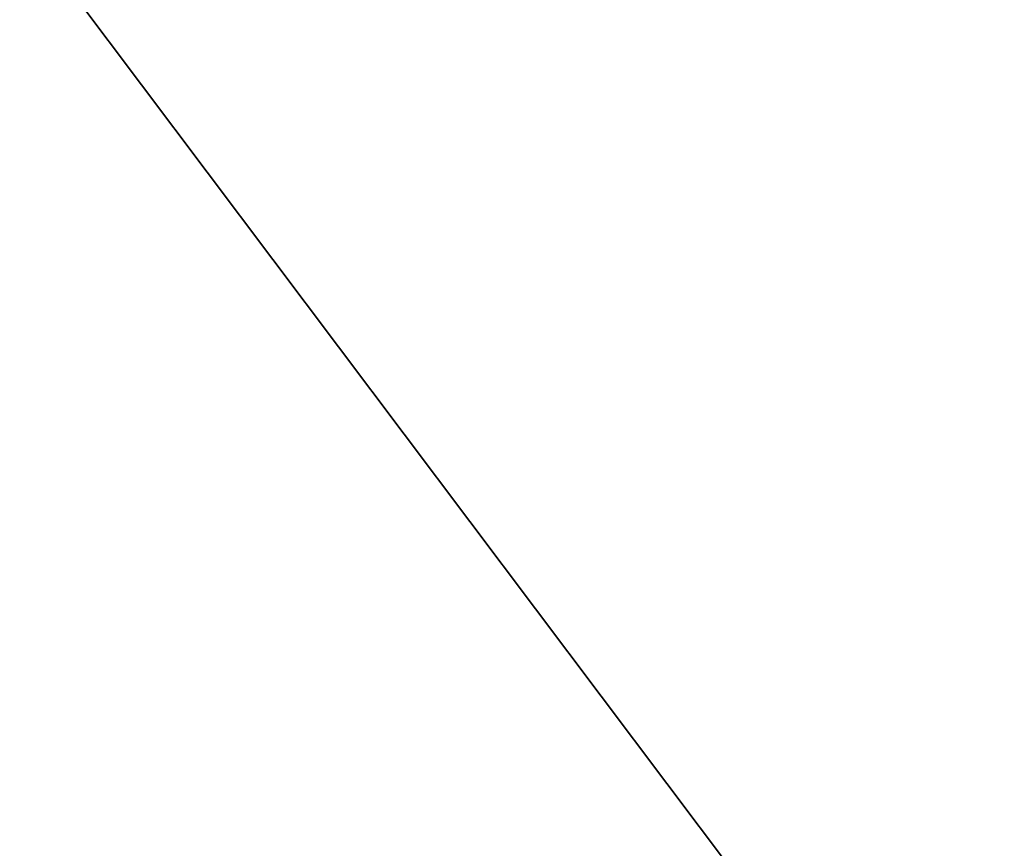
# Model space of a CAD drawing. Header units: millimetres. Extents: x -4 to 636, y -4 to 636.
# Tile 164 of 256: x 78.23 to 80.28, y 107.87 to 109.6. Entities that reach past the tile are written whole.
import ezdxf

# ---------------------------------------------------------------- set-up
doc = ezdxf.new("R2010")
doc.units = ezdxf.units.MM
doc.header["$LTSCALE"] = 25.4
doc.layers.get('0').update_dxf_attribs({"true_color": 0xff5454})

# ---------------------------------------------------------------- blocks, each defined once
blk = doc.blocks.new('AGNES-ROUND-LED-8210-8206-8188-8185.STL')
at = {"color": 7, "true_color": 0xffffff}
mesh = blk.add_polyface(dxfattribs=at)
corners = [(51.5466, 148.73, 1.9938), (81.7844, 108.4908, 0.089), (81.7844, 108.4908, 1.9938), (51.5466, 148.73, 0.089)]
mesh.append_faces([[corners[k] for k in face] for face in [(0, 1, 2), (1, 0, 3)]], dxfattribs={"vtx0": -1, "color": 7})
mesh = blk.add_polyface(dxfattribs=at)
corners = [(49.8043, 147.6282, -32.911), (80.2414, 107.1238, -33.911), (80.2414, 107.1238, -32.911), (49.8043, 147.6282, -33.911)]
mesh.append_faces([[corners[k] for k in face] for face in [(0, 1, 2), (1, 0, 3)]], dxfattribs={"vtx0": -1, "color": 7})
mesh = blk.add_polyface(dxfattribs=at)
corners = [(57.1294, 127.8899, -34.0301), (80.2467, 99.6187, -34.0301), (76.3683, 103.6925, -33.2647)]
mesh.append_faces([[corners[k] for k in face] for face in [(0, 1, 2)]], dxfattribs={"color": 7})

msp = doc.modelspace()

# ---------------------------------------------------------------- block references
at = {"color": 0}
msp.add_blockref('AGNES-ROUND-LED-8210-8206-8188-8185.STL', (0, 0), dxfattribs=at)

doc.saveas('drawing.dxf')
